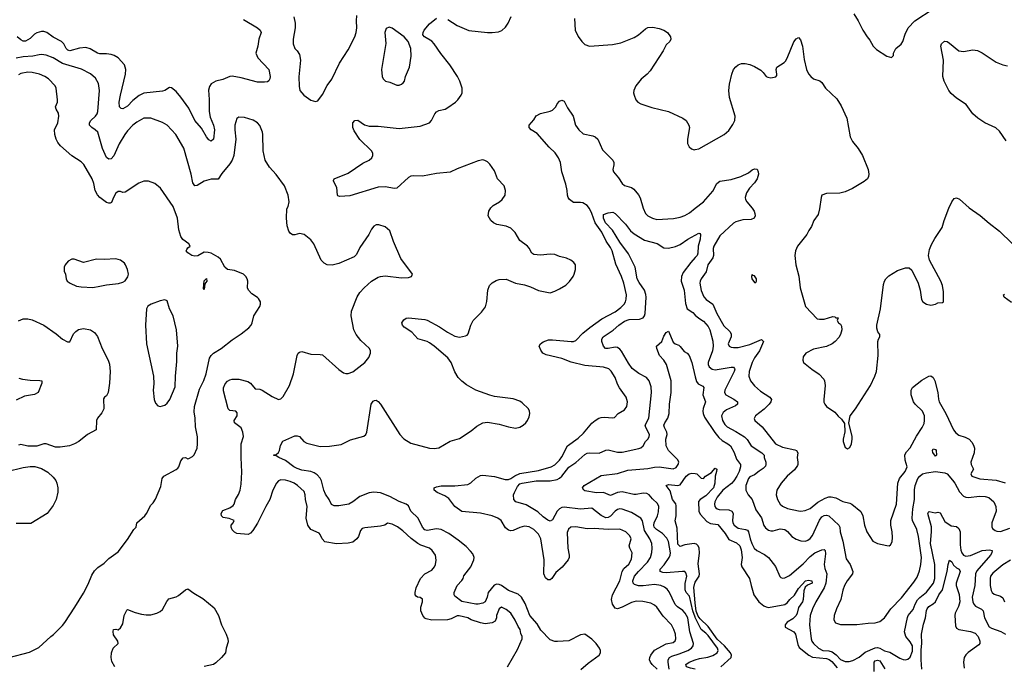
# Model space of a CAD drawing. Header units: inches. Extents: x 1934316 to 2140091, y 524953 to 667329.
# Tile 252 of 256: x 2034181 to 2042661, y 631743 to 637299. Entities that reach past the tile are written whole.
import ezdxf

# ---------------------------------------------------------------- set-up
doc = ezdxf.new("R2010")
doc.units = ezdxf.units.IN
doc.header["$MEASUREMENT"] = 0
doc.layers.add('C0633', color=7, linetype='Continuous')
doc.layers.add('C0643', color=7, linetype='Continuous')

msp = doc.modelspace()

# ---------------------------------------------------------------- linework, layer by layer
at = {"layer": 'C0633', "color": 5}
for points, elevation in [([(2036110, 637300.2), (2036228.1, 637230), (2036251.8, 637210), (2036261.8, 637190), (2036242.2, 637130), (2036232.4, 637070), (2036213.6, 637010), (2036233.6, 636970), (2036327.6, 636870), (2036338.3, 636810), (2036334.9, 636790), (2036326, 636774), (2036314.8, 636765.2), (2036290, 636759.8), (2036230, 636762.2), (2036090, 636799.4), (2036010, 636812.4), (2035990, 636809.6), (2035930, 636784.2), (2035871.6, 636768.4), (2035830, 636747), (2035815.6, 636724.4), (2035808.3, 636691.7), (2035813.4, 636613.4), (2035811.8, 636510), (2035821.3, 636461.3), (2035850.2, 636390), (2035859.7, 636350), (2035850.2, 636269.8), (2035830, 636252.3), (2035810, 636264.5), (2035790, 636289.6), (2035745.7, 636365.7), (2035690, 636431.2), (2035636.8, 636536.8), (2035570, 636632.6), (2035530, 636682), (2035490, 636711.1), (2035470, 636714.7), (2035430.2, 636689.8), (2035410, 636682.7), (2035250, 636667.8), (2035210, 636645.8), (2035155.6, 636604.4), (2035110, 636555.8), (2035070, 636532.3), (2035055.1, 636535.1), (2035042, 636550), (2035038.9, 636590), (2035048.9, 636650), (2035092.2, 636830), (2035096.5, 636870), (2035083.5, 636910), (2035029.7, 636970), (2034995.6, 636990), (2034970, 636998.5), (2034930, 637004.8), (2034870, 637005.8), (2034851.1, 637011.1), (2034789.2, 637049.2), (2034750, 637060.2), (2034695.2, 637055.2), (2034612.2, 637032.2), (2034596.5, 637036.5), (2034581.4, 637050), (2034561.8, 637090), (2034542, 637110), (2034468.8, 637148.8), (2034416.3, 637190), (2034390, 637198), (2034370, 637198), (2034330, 637186), (2034310, 637173.8), (2034270, 637137.7), (2034230, 637115.5), (2034210, 637115.1), (2034190, 637124.8), (2034158, 637150)], 320), ([(2039014.3, 631705.7), (2039077.8, 631762.2), (2039172.7, 631830), (2039183.7, 631850), (2039183.7, 631870), (2039174.5, 631890), (2039147.3, 631930), (2039110, 631967), (2039050, 632009.4), (2039010, 632004.5), (2038910, 631954.5), (2038813.7, 631946.3), (2038790, 631948.2), (2038750, 631960.5), (2038670, 632044.8), (2038638.4, 632098.4), (2038575.3, 632170), (2038534.5, 632274.5), (2038503.9, 632330), (2038473.5, 632353.5), (2038390, 632386.8), (2038330, 632428.9), (2038310, 632437.3), (2038290, 632441.5), (2038268.4, 632431.6), (2038216.9, 632370), (2038208.5, 632330), (2038190.2, 632289.8), (2038170, 632278), (2038130, 632267.6), (2038110, 632267.6), (2037990, 632292.7), (2037930, 632337.2), (2037922, 632350), (2037923.6, 632370), (2037949.7, 632430), (2037987.9, 632472), (2038000.5, 632490), (2038006.7, 632513.3), (2038065.3, 632590), (2038091.3, 632650), (2038095.1, 632670), (2038082.8, 632702.8), (2038064.9, 632724.9), (2038025.4, 632765.4), (2037958.4, 632818.4), (2037877.9, 632877.9), (2037810, 632912.5), (2037770, 632916.8), (2037690, 632902.1), (2037670, 632907.2), (2037649.9, 632930), (2037611.8, 633010), (2037550.6, 633070), (2037530, 633114.6), (2037510, 633130.6), (2037450, 633153.3), (2037370, 633194.6), (2037290, 633227), (2037232.7, 633232.7), (2037190, 633226.2), (2037110, 633196.4), (2037050, 633148.7), (2037015.5, 633130), (2036930, 633114.5), (2036890, 633114), (2036867.9, 633127.9), (2036846, 633170), (2036814.6, 633214.6), (2036800.2, 633250), (2036781, 633330), (2036770, 633352.3), (2036742.5, 633382.5), (2036718.7, 633398.7), (2036690, 633410.6), (2036610, 633423.2), (2036570, 633435.8), (2036543.5, 633450), (2036470, 633506), (2036413.2, 633530), (2036390, 633546), (2036370, 633549.4), (2036370, 633554), (2036390, 633558), (2036410, 633574.8), (2036417.6, 633590), (2036427, 633633), (2036447.3, 633672.7), (2036550, 633717), (2036570, 633718.7), (2036590, 633710.4), (2036627.6, 633670), (2036653.4, 633653.4), (2036770, 633624.5), (2036850, 633627.4), (2036950, 633642.4), (2037030, 633683.2), (2037146.5, 633713.5), (2037162.9, 633730), (2037170.9, 633749.1), (2037208.6, 633991.4), (2037224.4, 634015.6), (2037238, 634022), (2037250, 634023), (2037270, 634013), (2037290, 633990.5), (2037456.4, 633730), (2037490, 633692.7), (2037550, 633655.3), (2037710, 633610.4), (2037750, 633608.4), (2037790, 633614.9), (2037888.9, 633671.1), (2037970, 633693.7), (2038070, 633760.3), (2038119, 633801), (2038170, 633830.3), (2038210, 633833.7), (2038310, 633818), (2038390, 633794.9), (2038450, 633784.4), (2038490, 633793.4), (2038517.2, 633810), (2038541.2, 633830), (2038556, 633850), (2038570, 633882), (2038574.5, 633910), (2038572, 633930), (2038562.7, 633950), (2038510, 634001.2), (2038490, 634015.1), (2038430, 634036.2), (2038270, 634055.6), (2038230, 634067.6), (2038110, 634109.7), (2038030, 634155.1), (2037987.9, 634187.9), (2037958.6, 634218.6), (2037930, 634269.6), (2037897.5, 634350), (2037868, 634390), (2037750, 634489.8), (2037710, 634518), (2037690, 634528.5), (2037611.2, 634551.2), (2037557.6, 634610), (2037491.8, 634651.8), (2037477.4, 634670), (2037472.8, 634690), (2037490, 634715.3), (2037510, 634728.8), (2037530, 634733.1), (2037670, 634717.4), (2037690, 634711.7), (2037796.4, 634656.4), (2037866.4, 634610), (2037930, 634575.8), (2037970, 634567.7), (2038022, 634578), (2038034.9, 634585.1), (2038043.3, 634596.7), (2038066, 634670), (2038087.8, 634710), (2038158.9, 634781.1), (2038193.3, 634826.7), (2038205.9, 634874.1), (2038212.2, 634970), (2038228.4, 635010), (2038250, 635032.9), (2038285.8, 635054.2), (2038310, 635062.4), (2038370, 635065.2), (2038451, 635030), (2038530, 635015.6), (2038580.7, 635000.7), (2038650, 634968.7), (2038750, 634948.7), (2038790, 634961.3), (2038830, 634982.4), (2038884.9, 635015.1), (2038915.2, 635044.8), (2038949.5, 635090), (2038957.6, 635110), (2038967.6, 635150), (2038967.3, 635190), (2038954, 635210), (2038929.2, 635230), (2038890, 635246.3), (2038830, 635260.5), (2038790, 635278.9), (2038750, 635280.5), (2038667.9, 635272.1), (2038610, 635277.3), (2038590.7, 635290.7), (2038570, 635331.8), (2038555.1, 635350), (2038490, 635399.5), (2038447.3, 635467.3), (2038410, 635505.1), (2038370, 635522.4), (2038290, 635537.6), (2038262.7, 635550), (2038238, 635570), (2038215.1, 635610), (2038220.9, 635650), (2038240.1, 635679.9), (2038260.1, 635699.9), (2038314, 635730), (2038337.2, 635750), (2038361.2, 635790), (2038365.2, 635830), (2038353.2, 635870), (2038296.2, 635930), (2038270, 635998), (2038230, 636055.1), (2038210, 636075.1), (2038187.8, 636087.8), (2038170, 636091.6), (2038130, 636085.1), (2037950, 636014.2), (2037890, 635985.3), (2037770, 635974.2), (2037650, 635951.4), (2037570, 635955.3), (2037550, 635951.1), (2037530, 635941.3), (2037430, 635849.7), (2037410, 635846), (2037330, 635859.3), (2037270, 635858.7), (2037024.2, 635784.2), (2036937.2, 635777.2), (2036922.5, 635782.5), (2036917.2, 635790), (2036913.3, 635853.3), (2036882.7, 635910), (2036884.1, 635915.9), (2036889.2, 635930), (2037010, 635979.2), (2037136.5, 636063.5), (2037190.5, 636089.5), (2037213.1, 636110), (2037223.1, 636130), (2037222.4, 636150), (2037210.8, 636170), (2037110, 636268.2), (2037062, 636342), (2037051, 636370), (2037049.8, 636410), (2037068.3, 636430), (2037092.8, 636432.8), (2037150, 636394.6), (2037190, 636382), (2037270, 636382.8), (2037450, 636361.8), (2037630, 636382), (2037710, 636412), (2037728.9, 636431.1), (2037756, 636490), (2037770, 636507.2), (2037790, 636516.9), (2037846, 636530), (2037870, 636543.2), (2037933.7, 636590), (2037954.7, 636610), (2037984, 636650), (2037992.6, 636670), (2037993.5, 636710), (2037972.2, 636770), (2037951.9, 636810), (2037885.4, 636910), (2037808.2, 637008.2), (2037752.3, 637092.3), (2037730, 637113.4), (2037667.4, 637150), (2037652.8, 637170), (2037654.9, 637190), (2037665.2, 637210), (2037710, 637264.1), (2037770, 637311.3)], 320), ([(2036543.4, 637323.4), (2036554, 637270), (2036553.7, 637230), (2036536.4, 637130), (2036536.3, 637090), (2036550, 637051.3), (2036570, 637031), (2036590, 636998), (2036599.5, 636950), (2036586.6, 636806.6), (2036588.1, 636728.1), (2036594, 636690), (2036628.5, 636648.5), (2036690, 636607.3), (2036730, 636594.8), (2036750, 636601), (2036790, 636656), (2036828, 636732), (2036870, 636786), (2036935.5, 636924.5), (2037010, 637039.1), (2037067.6, 637150), (2037079.6, 637190), (2037083.6, 637230), (2037080.7, 637290), (2037086.3, 637333.7)], 340), ([(2037870, 637300.6), (2037950, 637250.2), (2038050, 637206), (2038210, 637188.8), (2038250, 637188.7), (2038304.7, 637195.3), (2038333, 637207), (2038365.3, 637234.7), (2038387.6, 637270), (2038413.3, 637326.7)], 320), ([(2038958.2, 637310), (2038966.7, 637210), (2038990, 637153.4), (2039023.1, 637110), (2039050, 637084.9), (2039090, 637071.8), (2039286.3, 637086.3), (2039359.3, 637100.7), (2039474.3, 637145.7), (2039511.3, 637168.7), (2039570, 637219.5), (2039590, 637230.3), (2039633.3, 637233.3), (2039690, 637223.1), (2039730, 637208.9), (2039759.5, 637190), (2039786.4, 637150), (2039788, 637130), (2039780.7, 637110), (2039750, 637081.2), (2039723.1, 637030), (2039610, 636858.4), (2039586.7, 636830), (2039532.9, 636787.1), (2039488.2, 636730), (2039470.4, 636690), (2039468.2, 636670), (2039472.2, 636650), (2039487, 636610), (2039506.4, 636590), (2039530, 636576), (2039624.6, 636544.6), (2039768, 636510), (2039892.7, 636450), (2039921.3, 636430), (2039944.4, 636390), (2039950.3, 636370), (2039932.2, 636270), (2039934, 636234), (2039945.8, 636205.9), (2039967.1, 636187.1), (2039990, 636179.3), (2040000, 636181.1)], 320), ([(2038382.7, 631730), (2038470, 631878), (2038508.7, 631970), (2038508.7, 631990), (2038496.5, 632016.5), (2038491.8, 632050), (2038475.1, 632075.1), (2038449.6, 632130), (2038410, 632191.6), (2038370, 632222.9), (2038330, 632242.7), (2038310, 632228.7), (2038287.3, 632170), (2038286.8, 632150), (2038276.3, 632123.7), (2038250.5, 632109.5), (2038190, 632099.3), (2038150, 632107), (2038070, 632133), (2038040.9, 632150), (2037967.1, 632167.2), (2037950, 632167.4), (2037898.6, 632141.4), (2037865.8, 632134.2), (2037730.6, 632130.6), (2037681.6, 632141.6), (2037669.4, 632149.4), (2037653.3, 632170), (2037637, 632210), (2037635.9, 632244.1), (2037651.7, 632290), (2037650, 632311.6), (2037630, 632326.3), (2037608.7, 632330), (2037597, 632337), (2037586.6, 632350), (2037586.6, 632370), (2037595.1, 632410), (2037632.3, 632490), (2037670, 632530.6), (2037730, 632562), (2037754, 632590), (2037761.6, 632610), (2037766.8, 632646.8), (2037762, 632690), (2037732.6, 632730), (2037709.5, 632750), (2037636.2, 632776.2), (2037610, 632790.9), (2037553, 632833), (2037480.7, 632900.7), (2037434.8, 632934.8), (2037390, 632956.3), (2037350, 632965.6), (2037325.5, 632950), (2037290, 632939.5), (2037153.9, 632926.1), (2037130, 632918.9), (2037115.9, 632904.1), (2037097.8, 632850), (2037086.2, 632830), (2037050, 632802.7), (2037010, 632794.6), (2036910, 632789.4), (2036810, 632806.5), (2036785.3, 632830), (2036770, 632867.3), (2036759.9, 632879.9), (2036690, 632911.6), (2036662.1, 632950), (2036649.3, 633010), (2036658.1, 633110), (2036643.2, 633170), (2036640.3, 633210), (2036630, 633238.4), (2036575.1, 633290), (2036545.1, 633310), (2036510, 633325.3), (2036470, 633336.1), (2036430, 633339.1), (2036410, 633331.6), (2036392.7, 633310), (2036360.3, 633250), (2036335.8, 633170), (2036300.4, 633110), (2036230, 632965.2), (2036190, 632902.7), (2036170, 632879.3), (2036149.4, 632869.4), (2036050, 632877.2), (2036030, 632889.3), (2036010, 632909.4), (2036001.6, 632930), (2036001.2, 632950), (2036019, 632970), (2036028, 632990), (2035985.6, 633005.6), (2035934.2, 633014.2), (2035919.5, 633030), (2035917, 633050), (2035930, 633074), (2035990, 633097.3), (2036021.2, 633118.8), (2036029.3, 633130.7), (2036039.6, 633170), (2036066.1, 633213.9), (2036079.7, 633250), (2036090, 633302), (2036095.2, 633404.8), (2036088.4, 633530), (2036088.7, 633650), (2036108.3, 633711.7), (2036103.1, 633750), (2036090, 633785.6), (2036031.2, 633830), (2036027.6, 633850), (2036054.4, 633890), (2036055.1, 633915.1), (2036042, 633930), (2035990, 633936.9), (2035975.6, 633950), (2035936, 634104), (2035936.8, 634130), (2035950, 634164.9), (2035970, 634188), (2035990, 634200.5), (2036010, 634205.5), (2036070, 634205.5), (2036146, 634186), (2036170, 634170.8), (2036210, 634121), (2036250, 634118.8), (2036270, 634111), (2036355.2, 634055.2), (2036410, 634030.8), (2036430, 634036), (2036450, 634054.8), (2036503.6, 634150), (2036540.5, 634250), (2036571.2, 634408.8), (2036580.9, 634430), (2036590, 634438), (2036610, 634442.4), (2036690, 634419.1), (2036770, 634418), (2036790, 634413.4), (2036930, 634288.2), (2036970, 634260.5), (2036990, 634254.9), (2037010, 634252.7), (2037050, 634268.4), (2037152.7, 634350), (2037187.5, 634392.5), (2037202.7, 634430), (2037202.7, 634450), (2037193.2, 634470), (2037119.3, 634539.3), (2037078.4, 634590), (2037058.4, 634630), (2037035.1, 634750), (2037037.7, 634790), (2037086.7, 634913.3), (2037109.6, 634950), (2037147.6, 634990), (2037212.6, 635047.4), (2037270, 635081.7), (2037290, 635088.9), (2037330, 635093.4), (2037470, 635078), (2037530, 635080.7), (2037555.3, 635090), (2037564, 635110), (2037464.8, 635244.8), (2037401.6, 635390), (2037370, 635482), (2037330, 635515.3), (2037274.6, 635534.6), (2037250, 635534), (2037230, 635522), (2037210, 635495.3), (2037187.3, 635450), (2037110, 635337.2), (2037082, 635278), (2037062.2, 635257.8), (2036930, 635202), (2036872.8, 635187.2), (2036830, 635189.7), (2036802.4, 635202.4), (2036778.9, 635230), (2036714.7, 635370), (2036690, 635403.6), (2036630, 635449.6), (2036590, 635458), (2036550, 635447.6), (2036530, 635447.3), (2036510, 635462.7), (2036498.3, 635478.3), (2036484.9, 635524.9), (2036479.6, 635590), (2036482.7, 635670), (2036493.2, 635690), (2036501.2, 635730), (2036493.2, 635790), (2036460.9, 635870), (2036390, 635967), (2036331.8, 636030), (2036296.2, 636090), (2036278, 636170), (2036276, 636310), (2036272.1, 636332.1), (2036250, 636388), (2036228, 636410), (2036192.9, 636432.9), (2036117.5, 636457.5), (2036070, 636459), (2036050, 636448), (2036033.4, 636390), (2036033.4, 636350), (2036042.6, 636270), (2036025.6, 636130), (2036010.1, 636089.9), (2035990, 636057.4), (2035923.6, 635976.4), (2035890, 635927.3), (2035830, 635926.4), (2035770, 635908.5), (2035710, 635872.3), (2035689.8, 635869.8), (2035673.8, 635893.8), (2035657.4, 635970), (2035593.7, 636193.7), (2035526.6, 636310), (2035450, 636391.5), (2035410, 636414), (2035310, 636451.1), (2035250, 636451.1), (2035190, 636416.8), (2035155.6, 636390), (2035110, 636343.1), (2035086, 636310), (2035039.2, 636230), (2034992.1, 636127.9), (2034970, 636101.6), (2034950, 636098.7), (2034930, 636113.6), (2034894.6, 636190), (2034852.9, 636330), (2034832, 636352), (2034802.4, 636370), (2034782.4, 636390), (2034783, 636410), (2034794.7, 636430), (2034835.1, 636470), (2034847.4, 636490), (2034852.8, 636510), (2034869.7, 636690), (2034859.1, 636750), (2034834.5, 636794.5), (2034790, 636832.4), (2034712.1, 636872.1), (2034550, 636923.2), (2034470, 636971.4), (2034410, 636994.5), (2034370, 636999.8), (2034350, 636997.8), (2034294.2, 636985.8), (2034210, 636979.2), (2034150, 636967.9)], 340), ([(2034090, 631808.7), (2034264.7, 631855.3), (2034344.8, 631895.2), (2034450, 631991.3), (2034472.9, 632007.1), (2034550, 632084.7), (2034569.3, 632110.7), (2034657.5, 632242.5), (2034730, 632364.7), (2034770, 632441), (2034802.5, 632517.5), (2034825.7, 632554.3), (2034855.1, 632584.9), (2034910, 632620.7), (2034950, 632662.8), (2035030, 632718.8), (2035110, 632824.7), (2035165.2, 632910), (2035184, 632930), (2035188.7, 632970), (2035259, 633030), (2035274, 633050), (2035310, 633122), (2035330, 633142), (2035350, 633172), (2035397.5, 633282.5), (2035409, 633350), (2035424, 633370), (2035530, 633426.8), (2035542, 633438), (2035551.6, 633450), (2035570, 633501), (2035590, 633526.8), (2035610, 633530.8), (2035630, 633520.7), (2035637.5, 633522.5), (2035670, 633538.8), (2035684.8, 633555.2), (2035709.4, 633610), (2035714, 633650), (2035711.6, 633710), (2035694.5, 633794.5), (2035691.1, 633868.9), (2035683.2, 633923.2), (2035686.8, 633970), (2035730, 634119.1), (2035766.5, 634193.5), (2035785.8, 634250), (2035814.9, 634385.1), (2035829.9, 634410.1), (2035850, 634428.9), (2035916.2, 634470), (2036010, 634543.8), (2036090, 634594), (2036153.8, 634646.2), (2036174, 634670), (2036184, 634690), (2036199, 634750), (2036248.7, 634830), (2036255.3, 634850), (2036254, 634870), (2036238.6, 634898.6), (2036230, 634908.7), (2036180.1, 634940.1), (2036153.2, 634970), (2036144, 634990), (2036146, 635050), (2036140.9, 635070), (2036130, 635089), (2036110, 635109.2), (2036030, 635141.2), (2035970, 635149.2), (2035949, 635170), (2035910, 635239.3), (2035890, 635256), (2035830, 635288.7), (2035803.6, 635296.4), (2035770, 635298), (2035714.8, 635265.2), (2035690, 635262.7), (2035664, 635270), (2035630, 635293.2), (2035616, 635310), (2035619.3, 635320.7), (2035630, 635336), (2035648.7, 635350), (2035639, 635370), (2035587, 635407), (2035570, 635434), (2035551.6, 635490), (2035539.5, 635590), (2035501.6, 635690), (2035394.5, 635850), (2035344, 635890), (2035290, 635909.4), (2035250, 635909.3), (2035208.3, 635891.7), (2035090, 635815.1), (2035070, 635812.3), (2035050, 635820.7), (2035030, 635820.5), (2035010, 635806), (2034988.9, 635770), (2034973.1, 635726.9), (2034959.5, 635720.5), (2034950, 635718.7), (2034930, 635725.7), (2034870, 635769.8), (2034851.5, 635791.5), (2034832.2, 635830), (2034820.4, 635890), (2034805.4, 635930), (2034732.7, 636052.7), (2034710, 636076.2), (2034630, 636127.3), (2034533.2, 636213.2), (2034510, 636240.9), (2034496.3, 636270), (2034485.1, 636310), (2034482.4, 636350), (2034508.7, 636410), (2034518, 636470), (2034514.6, 636494.5), (2034495.1, 636530), (2034489.6, 636550), (2034506.6, 636590), (2034507, 636610), (2034495.6, 636710), (2034487, 636730), (2034428.9, 636788.9), (2034398.4, 636810), (2034352.3, 636830), (2034290, 636845.7), (2034250, 636848.2), (2034190, 636835.3), (2034170, 636823.5)], 360), ([(2039670.3, 631710.3), (2039629.9, 631750), (2039614.5, 631770), (2039606.7, 631790), (2039607.1, 631810), (2039615.8, 631830), (2039648.5, 631871.5), (2039750, 631926.7), (2039810, 631940.2), (2039825.8, 631954.2), (2039832.2, 631970), (2039829.8, 632010), (2039815.9, 632050), (2039794.4, 632090), (2039724.6, 632164.6), (2039670, 632242.3), (2039650, 632259.8), (2039616.1, 632276.1), (2039548.2, 632291.8), (2039490, 632293.6), (2039450, 632283.2), (2039370, 632241.9), (2039330, 632228.3), (2039310, 632235.6), (2039286.6, 632270), (2039278.4, 632310), (2039286.5, 632350), (2039350.5, 632470), (2039370.6, 632550), (2039385.6, 632574.4), (2039427.9, 632612.1), (2039450, 632657.3), (2039456.5, 632710), (2039435.3, 632750), (2039430.4, 632770), (2039447.8, 632830), (2039437.5, 632857.5), (2039402.4, 632890), (2039350, 632914.6), (2039250, 632912.3), (2039130, 632920.3), (2039070, 632917.8), (2038970, 632934.8), (2038929.3, 632930.7), (2038907.2, 632912.8), (2038895.3, 632884.7), (2038902, 632750), (2038914, 632690), (2038913.8, 632670), (2038906.3, 632650), (2038853.7, 632586.3), (2038800, 632540), (2038764.4, 632490), (2038750, 632478), (2038730, 632478.9), (2038710, 632494.5), (2038696.4, 632530), (2038698.7, 632650), (2038669.2, 632830), (2038649.8, 632870), (2038610, 632910.7), (2038570, 632934.2), (2038530, 632940.4), (2038490, 632929.8), (2038430, 632902.3), (2038410, 632899.9), (2038390, 632904.5), (2038366.3, 632926.3), (2038328.7, 632988.7), (2038299.7, 633010), (2038250, 633028.5), (2038150, 633051.9), (2037990, 633065.1), (2037929.9, 633110), (2037877.8, 633177.8), (2037841.4, 633201.4), (2037777, 633230), (2037752, 633250), (2037752.3, 633270), (2037770, 633278.9), (2037810, 633287.9), (2037930, 633287.1), (2038040.8, 633299.2), (2038066.4, 633313.6), (2038110, 633353.4), (2038150, 633375.2), (2038170, 633377.7), (2038270, 633366.5), (2038362.1, 633342.1), (2038390, 633341.6), (2038410, 633349.5), (2038445.6, 633374.4), (2038490, 633393), (2038650, 633419.1), (2038759.3, 633450), (2038790, 633468.9), (2038830, 633509), (2038850, 633536.5), (2038900.2, 633630), (2038990, 633698.8), (2039038.3, 633741.7), (2039110, 633825.7), (2039138, 633850), (2039169.9, 633870.1), (2039190, 633875.2), (2039217.4, 633877.4), (2039287.9, 633872.1), (2039304.2, 633875.8), (2039334.5, 633910), (2039390, 633941.1), (2039409.7, 633970), (2039415.8, 634010), (2039404.7, 634050), (2039346, 634130), (2039330, 634160.9), (2039310, 634220.5), (2039275.2, 634275.2), (2039255.5, 634295.5), (2039210, 634309.8), (2039050, 634322.8), (2038930, 634350.5), (2038850, 634382.3), (2038714.5, 634414.5), (2038686, 634430), (2038670, 634454), (2038654.5, 634490), (2038667, 634510), (2038690, 634526.7), (2038736.5, 634543.5), (2038770, 634545), (2038930, 634528.6), (2038950, 634529.4), (2038970, 634536.5), (2039030, 634601.8), (2039090.6, 634649.4), (2039195, 634725), (2039310, 634784.1), (2039358.8, 634821.2), (2039387.2, 634850), (2039399.2, 634870), (2039405.2, 634894.8), (2039406.2, 634930), (2039385.7, 635030), (2039364.4, 635090), (2039316, 635196), (2039282.8, 635310), (2039270, 635337.6), (2039233.5, 635393.5), (2039196.3, 635470), (2039137.3, 635550), (2039110, 635629.8), (2039090, 635673.5), (2039070, 635698.9), (2039030, 635722), (2039010, 635726.5), (2038950, 635724.3), (2038916.5, 635750), (2038904, 635770), (2038898.8, 635790), (2038895.4, 635830), (2038883.8, 635883.8), (2038849.9, 635990), (2038839.5, 636070), (2038823.2, 636110), (2038793.3, 636153.3), (2038742, 636202), (2038638.3, 636318.3), (2038586.6, 636350), (2038569.4, 636370), (2038569, 636390), (2038610, 636436), (2038630, 636470.5), (2038667.6, 636492.4), (2038749.7, 636510.3), (2038770, 636519.3), (2038798.4, 636550), (2038810, 636574.8), (2038830, 636598.8), (2038850, 636606.8), (2038870, 636597.3), (2038900.6, 636540.6), (2038947.4, 636470), (2038968.9, 636390), (2038995.6, 636350), (2039035.5, 636315.5), (2039118.6, 636298.6), (2039138, 636290), (2039160.4, 636270), (2039199.6, 636179.6), (2039288.7, 636090), (2039299.5, 636070), (2039299.5, 636050), (2039290.3, 636010), (2039296.5, 635990), (2039339.3, 635939.3), (2039370.6, 635890), (2039390, 635873), (2039450, 635854.9), (2039470, 635839.3), (2039510.9, 635790.9), (2039524.6, 635764.6), (2039550, 635676.3), (2039571.3, 635631.3), (2039590, 635610.4), (2039630, 635590.3), (2039670, 635579.6), (2039811.7, 635588.3), (2039870, 635599.6), (2039910, 635614.7), (2039950, 635637.7), (2040000, 635676.3)], 280), ([(2039773.9, 631710), (2039765.2, 631770), (2039767.3, 631790), (2039778, 631810), (2039798, 631822), (2039859.9, 631840.1), (2039936, 631870), (2039967.6, 631890), (2039981.2, 631910), (2039983.5, 631930), (2039953.3, 632030), (2039934.7, 632150), (2039914, 632190), (2039893.5, 632213.5), (2039846.6, 632246.6), (2039827.1, 632267.1), (2039773.5, 632373.5), (2039756.7, 632396.6), (2039734.7, 632414.7), (2039702, 632430), (2039650, 632436.9), (2039550, 632426), (2039510, 632427.5), (2039477.3, 632437.3), (2039464.5, 632450), (2039463.2, 632470), (2039477.6, 632510), (2039510, 632549.4), (2039589.1, 632630), (2039613, 632670), (2039625.6, 632714.4), (2039629.2, 632750), (2039626.6, 632790), (2039608.5, 632830), (2039563.9, 632903.9), (2039545.2, 632985.2), (2039530, 633009.8), (2039450, 633058), (2039370, 633086), (2039350, 633088), (2039330, 633082.5), (2039310, 633069.8), (2039270, 633026.4), (2039250, 633013.6), (2039230, 633011.6), (2039190, 633030.5), (2039110, 633095.3), (2039010, 633086.6), (2038870, 633102.6), (2038850, 633099.6), (2038831.4, 633090), (2038809.7, 633070.3), (2038770, 632994), (2038750, 632984.2), (2038730, 632991.6), (2038690, 633019.6), (2038644.6, 633064.6), (2038543, 633123), (2038455.3, 633150), (2038436, 633170), (2038435.6, 633210), (2038443.1, 633230), (2038470, 633281.5), (2038490, 633303), (2038510, 633311.1), (2038629.3, 633330), (2038750, 633329.2), (2038810, 633341.2), (2038830, 633352.1), (2038849.3, 633370.7), (2038910, 633446.4), (2038970, 633489.3), (2039050, 633557.3), (2039070, 633568), (2039090, 633572.4), (2039171.2, 633568.8), (2039230, 633594.6), (2039250, 633597.4), (2039330, 633578.3), (2039370, 633578.3), (2039512.4, 633607.6), (2039530, 633612.9), (2039549.7, 633630), (2039569.7, 633670), (2039590.6, 633689.4), (2039602.8, 633710), (2039605.8, 633730), (2039574, 633790), (2039568.9, 633810), (2039600.7, 633870), (2039624.1, 634090), (2039619.6, 634139.6), (2039603.1, 634190), (2039578.8, 634218.8), (2039513.6, 634253.6), (2039457.5, 634297.5), (2039423.4, 634343.4), (2039365.8, 634445.8), (2039350, 634464.7), (2039330, 634476.4), (2039310, 634479.8), (2039250, 634467.8), (2039225.2, 634470), (2039208.1, 634488.1), (2039196.2, 634530), (2039194, 634550), (2039205.1, 634570), (2039293.8, 634626.2), (2039341.6, 634670), (2039390, 634704), (2039430, 634718.1), (2039518.1, 634721.9), (2039550, 634733.1), (2039563.1, 634750), (2039569.1, 634770.9), (2039575.4, 634910), (2039573.6, 634933.6), (2039562.5, 634970), (2039515.7, 635035.7), (2039498.8, 635070), (2039481.7, 635170), (2039425.2, 635285.2), (2039350, 635384.2), (2039286.4, 635486.4), (2039227.3, 635550), (2039208.7, 635590), (2039210, 635622), (2039250, 635638), (2039290, 635641), (2039310, 635630.8), (2039398.8, 635538.8), (2039442.9, 635482.9), (2039474.9, 635454.9), (2039561.4, 635401.4), (2039671.8, 635371.8), (2039730, 635335.3), (2039770, 635333.1), (2039830, 635346), (2039870, 635364.9), (2039934.5, 635410), (2040000, 635445.4)], 260), ([(2040000, 635253.4), (2039960.2, 635210), (2039896.2, 635123.8), (2039881.1, 635090), (2039878.1, 635050), (2039905, 634970), (2039915.4, 634855.4), (2039930, 634811.7), (2039977.7, 634777.7), (2040000, 634757)], 260), ([(2034170, 634708), (2034210, 634723), (2034250, 634723), (2034290, 634714.9), (2034388.7, 634668.7), (2034496.2, 634596.2), (2034550, 634550.7), (2034593.2, 634526.8), (2034612.3, 634527.7), (2034645.1, 634594.9), (2034663.3, 634616.7), (2034687.2, 634632.8), (2034730, 634642), (2034790, 634630.7), (2034825.8, 634605.8), (2034852.5, 634572.5), (2034891, 634470), (2034944, 634370), (2034954.2, 634334.2), (2034961.6, 634270), (2034955.5, 634170), (2034944, 634090), (2034930, 634062), (2034912, 634050), (2034903.6, 634036.4), (2034906.8, 633950), (2034890, 633915.3), (2034851, 633870), (2034842.8, 633850), (2034838.8, 633770), (2034766, 633730), (2034690, 633669.2), (2034652.8, 633647.2), (2034610, 633632.7), (2034530, 633621.2), (2034490, 633621.2), (2034410, 633649), (2034390, 633649), (2034328.9, 633628.9), (2034250, 633629), (2034190, 633642), (2034170, 633638)], 360), ([(2040000, 632154.4), (2039998.2, 632158.2), (2039977.5, 632210), (2039950, 632337.5), (2039921.5, 632370), (2039911.4, 632391.4), (2039912.1, 632447.9), (2039928.5, 632510), (2039919, 632539), (2039910, 632549.6), (2039891.1, 632551.1), (2039750, 632537), (2039720.2, 632540.2), (2039697.4, 632550), (2039696, 632570), (2039732, 632608), (2039773.9, 632670), (2039783.1, 632690), (2039785.3, 632710), (2039768, 632808), (2039756, 632836), (2039716.8, 632876.8), (2039665.6, 632910), (2039645.4, 632930), (2039641.9, 632950), (2039646.7, 632970), (2039675.8, 633030), (2039684.3, 633064.3), (2039686.4, 633110), (2039675.8, 633135.8), (2039630, 633175.9), (2039603.8, 633210), (2039581.7, 633221.7), (2039550, 633224.3), (2039490, 633212.6), (2039470, 633212.8), (2039370, 633236.3), (2039330, 633229.9), (2039270, 633203.9), (2039209.9, 633229.9), (2039150, 633228.2), (2039050, 633245.1), (2039039.3, 633250), (2039029.3, 633270.7), (2039042, 633290), (2039190, 633377), (2039330, 633393.7), (2039417.8, 633422.2), (2039590, 633437.6), (2039650, 633448.3), (2039690, 633449.5), (2039810, 633434.3), (2039834.1, 633445.9), (2039852.8, 633470), (2039857.4, 633490), (2039849.7, 633510), (2039769.6, 633590), (2039749.7, 633630), (2039746.4, 633690), (2039758.5, 633730), (2039755.5, 633750), (2039734.5, 633790), (2039729.2, 633810), (2039736.8, 633830), (2039762.9, 633870), (2039775.6, 633910), (2039777, 633990), (2039791, 634089), (2039791.8, 634191.8), (2039752, 634332), (2039730, 634369.7), (2039692.6, 634410), (2039668, 634470), (2039665.1, 634490), (2039711.8, 634530), (2039730, 634574), (2039750, 634607.3), (2039770, 634618), (2039810, 634524.7), (2039827.9, 634507.9), (2039857.1, 634497.1), (2039870, 634486.8), (2039903.7, 634443.7), (2039930, 634427.7), (2039947.5, 634407.5), (2039968.9, 634348.9), (2040000, 634225.1)], 240), ([(2034172.7, 634212.7), (2034205, 634205), (2034270, 634195.3), (2034354.4, 634194.4), (2034370.5, 634190), (2034373, 634170), (2034341.1, 634090), (2034310, 634071.9), (2034222.3, 634057.7), (2034150, 634025.4)], 340), ([(2034069.3, 633410.7), (2034210, 633444.9), (2034270, 633452.4), (2034312.3, 633452.3), (2034370, 633434.9), (2034424.2, 633404.2), (2034470, 633361.6), (2034492, 633332), (2034501.7, 633310), (2034510.2, 633270), (2034508.7, 633231.3), (2034496, 633170), (2034470, 633117), (2034418.4, 633050), (2034276, 632964), (2034150, 632964)], 360), ([(2040000, 632788.1), (2039990, 632790.5), (2039910, 632778.1), (2039870, 632765.8), (2039850, 632786.3), (2039843.2, 632923.2), (2039826.9, 632986.9), (2039835.4, 633030), (2039835.3, 633115.3), (2039831.4, 633131.4), (2039803.2, 633170), (2039783.1, 633243.1), (2039749.6, 633290.4), (2039770, 633299), (2039850, 633290.2), (2039870, 633295.2), (2039921.6, 633370), (2039948.4, 633390), (2039970, 633396.9), (2040000, 633393.2)], 220), ([(2040000, 632279.6), (2039986.9, 632413.1), (2039995, 632450), (2040000, 632457.8)], 220), ([(2035000.4, 631730), (2034974.5, 631774.5), (2034968.5, 631810), (2034972.6, 631850), (2034987.6, 631890), (2035029.5, 631930.5), (2035027.8, 631950), (2034990, 632003.7), (2034985.6, 632034.4), (2034990, 632051), (2035010, 632053.4), (2035030, 632047.7), (2035050, 632063.8), (2035070, 632099.1), (2035080.8, 632170), (2035104, 632216), (2035110, 632224), (2035176.2, 632196.2), (2035230, 632182), (2035270, 632177), (2035310, 632177.6), (2035362, 632190), (2035390, 632205.5), (2035410, 632224), (2035448.4, 632291.5), (2035466.3, 632313.7), (2035530, 632331.6), (2035550, 632342), (2035610, 632390.8), (2035630, 632400.7), (2035682, 632362), (2035757.7, 632317.7), (2035856.5, 632236.5), (2035892.4, 632172.4), (2035920.7, 632090), (2035959.7, 632010), (2035974, 631970), (2035976.1, 631943.9), (2035959.3, 631890), (2035952.9, 631850), (2035920.7, 631810), (2035870, 631764.1), (2035850, 631749.8), (2035770, 631732.9)], 340), ([(2040000, 631710.4), (2039957.7, 631717.7), (2039923.5, 631730), (2039918.5, 631750), (2039946.9, 631770), (2040000, 631789.1)], 240)]:
    msp.add_lwpolyline(points, dxfattribs=dict(at, elevation=elevation))
for points, elevation in [([(2037364.5, 637235.5), (2037338, 637222), (2037324.7, 637190), (2037335.3, 637095.3), (2037296.3, 636870), (2037302.8, 636810), (2037310.7, 636790.7), (2037330.9, 636770.9), (2037370, 636761), (2037430, 636736), (2037450, 636736), (2037470, 636744.7), (2037484.7, 636755.3), (2037494, 636770), (2037505.2, 636810), (2037537.2, 636890), (2037554.2, 636985.8), (2037549.4, 637050), (2037526, 637110), (2037493.6, 637150), (2037390, 637226)], 340), ([(2035010, 635240.9), (2034910, 635236), (2034841.4, 635238.6), (2034730, 635209), (2034650, 635238), (2034630, 635238), (2034599.6, 635220.4), (2034572, 635190), (2034564.7, 635170), (2034565.4, 635134.6), (2034574.8, 635110), (2034580.7, 635070), (2034590.8, 635050), (2034614.8, 635030), (2034670, 635006), (2034710, 635000.4), (2034810, 634994), (2034870, 635004.9), (2034930, 635017.4), (2035031.6, 635028.4), (2035070, 635038.8), (2035089.4, 635050.6), (2035112.9, 635087.1), (2035117.2, 635110), (2035109.2, 635150), (2035093.2, 635190), (2035083.2, 635203.2), (2035050, 635229.2)], 380), ([(2035770, 634978), (2035764.7, 634984.7), (2035770, 635052), (2035790, 635070.6), (2035792.4, 635050), (2035774.8, 635025.2)], 360), ([(2035430, 634889), (2035390, 634879), (2035314, 634850), (2035285.4, 634834.6), (2035272, 634810), (2035265.5, 634670), (2035272.7, 634510), (2035332.2, 634230), (2035335.8, 634164.2), (2035330.6, 634110), (2035339.1, 634030), (2035350, 633998), (2035370, 633976), (2035390.7, 633970.7), (2035430, 633982), (2035450, 633997.3), (2035475.6, 634030), (2035520.8, 634139.2), (2035523.6, 634230), (2035535.9, 634355.9), (2035534, 634430), (2035542.9, 634490), (2035532.7, 634630), (2035502.9, 634750), (2035472, 634810), (2035450, 634878)], 380)]:
    msp.add_lwpolyline(points, close=True, dxfattribs=dict(at, elevation=elevation))
at = {"layer": 'C0643', "color": 5}
for points, elevation in [([(2041366, 637350), (2041402.8, 637290), (2041442.8, 637210), (2041478.8, 637150), (2041503, 637123), (2041530.8, 637070), (2041562, 637042), (2041650, 636984.7), (2041690, 636974), (2041706, 636990), (2041708, 637010), (2041728, 637050), (2041772.9, 637087.1), (2041788.7, 637110), (2041806.3, 637173.7), (2041833.2, 637230), (2041889.6, 637290.3), (2042047.5, 637392.5)], 340), ([(2040000, 636181.1), (2040030, 636186.4), (2040250, 636310.3), (2040290, 636344.2), (2040323.9, 636396.1), (2040339.8, 636430), (2040342.7, 636470), (2040294.5, 636630), (2040288.4, 636690), (2040294.7, 636745.3), (2040315.3, 636830), (2040329.7, 636870), (2040348.1, 636891.9), (2040370, 636910.3), (2040398, 636922), (2040430, 636922.7), (2040470, 636913.8), (2040510, 636897.3), (2040563.1, 636863.1), (2040584.1, 636844.1), (2040610, 636810.3), (2040623.4, 636803.4), (2040650, 636798.6), (2040693, 636807), (2040701.5, 636818.5), (2040703, 636830), (2040696.3, 636870), (2040702, 636890), (2040766.6, 636930), (2040777.8, 636942.2), (2040792.5, 636967.5), (2040850, 637107.3), (2040870, 637133.4), (2040890, 637146), (2040905.2, 637125.2), (2040923.8, 637070), (2040936.7, 636956.7), (2040958, 636870), (2040974.2, 636834.2), (2040994, 636810), (2041018.8, 636790), (2041072.2, 636772.2), (2041090, 636758.8), (2041122, 636710), (2041217.6, 636617.6), (2041256.4, 636556.4), (2041305.7, 636450), (2041334.9, 636290), (2041354.9, 636250), (2041402.4, 636190), (2041441.1, 636130), (2041488.2, 636010), (2041494.4, 635970), (2041490.4, 635949.6), (2041482, 635930), (2041453, 635907), (2041354.2, 635845.8), (2041290, 635818), (2041245.4, 635805.4), (2041130, 635802), (2041090.8, 635789.2), (2041082.8, 635770), (2041070.4, 635670), (2041058.3, 635621.7), (2041020.5, 635570), (2041001.7, 635518.3), (2040976.7, 635483.3), (2040962, 635450), (2040880.5, 635350), (2040862.4, 635310), (2040858.4, 635270), (2040865.5, 635190), (2040890.4, 635090.4), (2040903.8, 634990), (2040950.4, 634830), (2041050, 634725.5), (2041070, 634721.6), (2041110, 634722.7), (2041185.4, 634745.4), (2041202, 634742), (2041210, 634734), (2041230, 634734), (2041222, 634710), (2041232, 634690), (2041250, 634678), (2041259.9, 634659.9), (2041261.6, 634630), (2041250.4, 634589.6), (2041236.4, 634563.6), (2041206, 634530), (2041178, 634510), (2041130, 634486.6), (2041018, 634462), (2040952, 634430), (2040930, 634398), (2040927.3, 634370), (2040931.3, 634350), (2041004.9, 634290), (2041067.3, 634247.3), (2041106.1, 634206.1), (2041112.9, 634190), (2041119, 634150), (2041106.3, 634030), (2041107.8, 634007.7), (2041114.4, 633990), (2041130, 633970.5), (2041201.5, 633921.5), (2041230, 633887.3), (2041260.5, 633860.5), (2041284, 633824), (2041287.9, 633752.1), (2041273.4, 633690), (2041273.4, 633670), (2041290, 633618), (2041302, 633610), (2041310, 633606.8), (2041330, 633618), (2041345.2, 633650), (2041352, 633690), (2041351.5, 633711.5), (2041322, 633830), (2041333.2, 633890), (2041379.5, 633950), (2041510, 634151), (2041547, 634230), (2041559.5, 634270), (2041576, 634410), (2041572.7, 634530), (2041577.2, 634550), (2041588.7, 634570), (2041588.7, 634590), (2041572.9, 634612.9), (2041563.9, 634643.9), (2041562.4, 634670), (2041596.2, 634810), (2041620.7, 635019.3), (2041629.2, 635050), (2041641.2, 635070), (2041666.3, 635093.7), (2041740.5, 635139.5), (2041810, 635163), (2041842, 635162), (2041864.1, 635144.1), (2041918.9, 635030), (2041937.4, 634970), (2041947.2, 634890), (2041960.7, 634870), (2041990, 634850.6), (2042030, 634842), (2042068, 634850), (2042090, 634861), (2042130, 634864.7), (2042138, 634870), (2042138, 634958), (2042129.6, 635010), (2042113.6, 635050), (2042017.2, 635230), (2042008.4, 635270), (2042018.4, 635321.6), (2042035.3, 635364.7), (2042063.9, 635416.1), (2042126.9, 635510), (2042142.7, 635570), (2042184.2, 635675.8), (2042209, 635731), (2042230, 635759.5), (2042250, 635764.9), (2042274.5, 635754.5), (2042359.4, 635679.4), (2042453.1, 635613.1), (2042530, 635547.4), (2042619.8, 635479.8), (2042730, 635372.4)], 320), ([(2042676.8, 636256.8), (2042620.1, 636340.1), (2042587.5, 636367.5), (2042494, 636410), (2042433.2, 636450), (2042389.4, 636490), (2042332.7, 636570), (2042250, 636623.5), (2042203.9, 636663.9), (2042182.3, 636690), (2042143.2, 636770), (2042132.3, 636810), (2042138.4, 636950), (2042113.6, 637070), (2042119.5, 637090), (2042147.2, 637112.7), (2042170, 637110.3), (2042190, 637098), (2042270, 637030.4), (2042310, 637024.9), (2042390, 637038.5), (2042430, 637032.7), (2042470, 637012.9), (2042590, 636934), (2042650, 636910.3), (2042690, 636902.7)], 320), ([(2040000, 635676.3), (2040069.9, 635730.1), (2040150, 635822.3), (2040185.3, 635890), (2040210, 635909.1), (2040310, 635924.1), (2040391.3, 635948.7), (2040458.3, 635981.7), (2040490, 636007), (2040510, 636015.8), (2040531.7, 636011.7), (2040542, 635990), (2040544, 635970), (2040532.3, 635930), (2040510, 635895.1), (2040467, 635850), (2040440.3, 635810), (2040428.8, 635770), (2040432.4, 635750), (2040443.8, 635730), (2040490, 635676.4), (2040505.7, 635650), (2040513.4, 635630), (2040514.9, 635610), (2040508.4, 635591.6), (2040480.3, 635579.7), (2040410, 635577.6), (2040350, 635560.3), (2040330, 635548.8), (2040210, 635438.8), (2040160.4, 635350), (2040154.8, 635330), (2040157, 635270), (2040150.1, 635250), (2040107.3, 635190), (2040094.2, 635130), (2040049.1, 635070), (2040041.3, 635050), (2040040.2, 635030), (2040049.4, 634969.4), (2040074, 634914), (2040093.1, 634890), (2040151.6, 634850), (2040185.4, 634770), (2040245.3, 634665.3), (2040296.8, 634616.8), (2040310, 634594.4), (2040310.1, 634569.9), (2040282.8, 634510), (2040290.4, 634490), (2040310, 634480.2), (2040330, 634476.9), (2040370, 634478.3), (2040470, 634504.1), (2040570, 634545.2), (2040586.3, 634530), (2040551.9, 634448.1), (2040510.8, 634390), (2040489.5, 634350), (2040465.2, 634270), (2040461.6, 634230), (2040474, 634190), (2040508.8, 634148.8), (2040562.3, 634102.3), (2040642.4, 634050), (2040654.9, 634030), (2040650.3, 634010), (2040637.4, 633990), (2040593.1, 633946.9), (2040518, 633890), (2040506.9, 633866.9), (2040513, 633850), (2040576.3, 633796.3), (2040691.7, 633650), (2040750, 633619), (2040856.8, 633596.8), (2040870.4, 633590), (2040882.8, 633570), (2040876.1, 633530), (2040883.2, 633490), (2040883.2, 633470), (2040878.8, 633461.2), (2040854.6, 633425.4), (2040790.3, 633370), (2040739.6, 633310), (2040702.3, 633250), (2040697.3, 633210), (2040709.1, 633170), (2040730, 633130.4), (2040751, 633111), (2040792.9, 633092.9), (2040890, 633071.3), (2040910, 633069), (2040946.3, 633073.7), (2040990, 633091.6), (2041054.8, 633145.2), (2041118.5, 633181.5), (2041148.7, 633191.3), (2041170, 633192.1), (2041210, 633183), (2041270, 633151.2), (2041330, 633139.2), (2041348.4, 633130), (2041424.9, 633064.9), (2041444.2, 633030), (2041456, 632950), (2041476.4, 632890), (2041527.7, 632810), (2041570, 632792.2), (2041650, 632774.8), (2041670, 632771), (2041681.2, 632778.8), (2041694.8, 632805.2), (2041697.6, 632842.4), (2041696.3, 632890), (2041684.7, 632950), (2041684.7, 632990), (2041732.4, 633130), (2041744.9, 633310), (2041759.8, 633350), (2041806.6, 633410), (2041824.7, 633450), (2041808.2, 633508.2), (2041805.6, 633554.4), (2041819.3, 633580.7), (2041850, 633614), (2041905.1, 633714.9), (2041954.6, 633790), (2041970, 633824.2), (2041974.9, 633850), (2041973.6, 633890), (2041956.8, 633930), (2041893.2, 633990), (2041879.9, 634010), (2041859.8, 634070), (2041859.1, 634110), (2041870, 634133.6), (2041950, 634196), (2042010, 634230.7), (2042030, 634234), (2042050, 634220.7), (2042062.3, 634190), (2042089.2, 634090), (2042093.4, 634033.4), (2042100.7, 634010), (2042156.5, 633910), (2042224.6, 633770), (2042244.3, 633744.3), (2042270, 633722), (2042325.5, 633705.5), (2042357.3, 633690), (2042382.8, 633662.8), (2042397, 633637), (2042404.4, 633610), (2042401.1, 633570), (2042372.8, 633490), (2042376, 633470), (2042394.9, 633430), (2042372.7, 633390), (2042383, 633370), (2042450, 633346), (2042590, 633337.2), (2042670, 633313.6)], 280), ([(2040000, 635445.4), (2040030, 635461.6), (2040038.7, 635458.7), (2040044.9, 635450), (2040040.8, 635410), (2040024.2, 635350), (2040022.2, 635290), (2040015.2, 635270), (2040000, 635253.4)], 260), ([(2042724, 634864), (2042661.3, 634910), (2042653.2, 634930), (2042664.4, 634935.6)], 280), ([(2040000, 634757), (2040029.6, 634729.6), (2040070, 634704.2), (2040110, 634657.2), (2040124.6, 634630), (2040151, 634531), (2040154.9, 634490), (2040147.2, 634450), (2040109.4, 634350), (2040110.2, 634330), (2040119.6, 634310), (2040146, 634290), (2040170, 634284.1), (2040309.1, 634309.1), (2040330, 634308.5), (2040338.3, 634298.3), (2040340.7, 634290), (2040335.3, 634270), (2040255.4, 634110), (2040251.3, 634090), (2040263.6, 634070), (2040332.9, 634032.9), (2040363.1, 634010), (2040364.6, 633990), (2040345, 633975), (2040270, 633940.9), (2040241.3, 633918.7), (2040226.3, 633890), (2040234.9, 633850), (2040254.5, 633814.5), (2040274, 633794), (2040350, 633755), (2040423.2, 633710), (2040446.5, 633686.5), (2040480.9, 633630), (2040571.7, 633570), (2040593.1, 633550), (2040594, 633530), (2040606.9, 633490), (2040608.9, 633470), (2040603.4, 633456.6), (2040584.7, 633435.3), (2040550, 633414.5), (2040510, 633382), (2040470, 633365.1), (2040456.9, 633350), (2040435, 633290), (2040435.3, 633250), (2040456.5, 633210), (2040490.9, 633170.9), (2040521.2, 633081.2), (2040570, 633010.4), (2040590, 632946.4), (2040605.7, 632925.7), (2040630, 632906.5), (2040650, 632900.2), (2040670, 632900.7), (2040730, 632916.2), (2040770, 632912.3), (2040795, 632895.1), (2040832.5, 632852.5), (2040867.7, 632827.7), (2040910, 632812.6), (2040949.8, 632810.2), (2040970, 632818.5), (2040990, 632834), (2041010, 632859.6), (2041070, 632991.4), (2041090, 633019.1), (2041110, 633031.9), (2041130, 633034), (2041150, 633027.7), (2041235.6, 632950), (2041243.6, 632930), (2041247.2, 632890), (2041271.9, 632810), (2041298.3, 632658.3), (2041333.1, 632610), (2041356.9, 632550), (2041353.8, 632530), (2041306.7, 632470), (2041285, 632430), (2041270.2, 632390), (2041252.3, 632310), (2041215.8, 632230), (2041194.9, 632170), (2041193.9, 632133.9), (2041208.4, 632108.4), (2041250, 632094.6), (2041390, 632093.4), (2041490, 632105.2), (2041550, 632107.2), (2041590, 632120.4), (2041630, 632152.4), (2041685.1, 632230), (2041777, 632323), (2041883.1, 632456.9), (2041910, 632502.4), (2041930, 632555.5), (2041942.7, 632610), (2041949, 632671), (2041923, 632850), (2041906.6, 632910), (2041870.5, 632990), (2041867.8, 633007.8), (2041872.5, 633090), (2041888, 633170), (2041887, 633253), (2041892.7, 633290), (2041917.7, 633350), (2041932.5, 633370), (2041956, 633390), (2041990, 633399.6), (2042069.6, 633409.6), (2042150, 633397.9), (2042170.2, 633390), (2042215.6, 633335.6), (2042235.5, 633310), (2042274.7, 633234.7), (2042310, 633199), (2042330, 633189.4), (2042350, 633187.8), (2042450, 633198.9), (2042496.3, 633196.3), (2042527, 633187), (2042570, 633150.3), (2042587.8, 633110), (2042591.3, 633070), (2042555.3, 632970), (2042553.2, 632933.2), (2042560.4, 632920.4), (2042582, 632902), (2042596.1, 632896.1), (2042630, 632894.6), (2042710, 632923.2)], 260), ([(2040000, 634225.1), (2040010, 634185.3), (2040024.6, 634164.6), (2040064.6, 634144.6), (2040072.9, 634132.9), (2040065.8, 634070), (2040087.8, 634010), (2040068.2, 633951.8), (2040065.9, 633930), (2040068.1, 633910), (2040079.4, 633879.4), (2040167.4, 633747.4), (2040203, 633703), (2040230, 633676.9), (2040279.7, 633650), (2040304.2, 633630), (2040334.2, 633574.2), (2040356.1, 633516.1), (2040390.1, 633470.1), (2040390.1, 633450), (2040377.7, 633410), (2040358.8, 633370), (2040331.1, 633328.9), (2040311.4, 633308.6), (2040235.8, 633250), (2040187.8, 633190), (2040168.1, 633150), (2040165.5, 633130), (2040169, 633109), (2040176.5, 633096.5), (2040188.1, 633088.1), (2040204.6, 633084.6), (2040290, 633080.5), (2040315.3, 633070), (2040325, 633050), (2040320.7, 632990), (2040323.9, 632970), (2040334.9, 632950), (2040370, 632922.2), (2040431.9, 632911.9), (2040450, 632904.7), (2040459.4, 632890), (2040472.3, 632830), (2040486.4, 632790), (2040507.8, 632750), (2040530, 632731), (2040596.4, 632696.4), (2040629.2, 632669.2), (2040690, 632593.4), (2040726.9, 632506.9), (2040738, 632498), (2040750, 632493.4), (2040770, 632495.5), (2040810, 632514.9), (2040930, 632615.2), (2040990, 632680.2), (2041030, 632709.3), (2041090, 632736.5), (2041110, 632738.3), (2041119.5, 632730), (2041122.6, 632702.6), (2041109.4, 632610), (2041115.3, 632575.3), (2041132, 632530), (2041125.6, 632450), (2041111, 632410), (2041037.8, 632290), (2041008.1, 632230), (2040990.2, 632170.2), (2040985, 632130), (2040984.6, 632090), (2040997.2, 631970), (2041002.8, 631950), (2041017.6, 631930), (2041060.2, 631890), (2041098, 631870), (2041150, 631865.8), (2041178.7, 631858.7), (2041213.8, 631833.8), (2041250, 631791.3), (2041290, 631775.2), (2041325.1, 631774.9), (2041356.3, 631783.7), (2041410, 631814), (2041463.7, 631856.3), (2041550, 631894.1), (2041570, 631895.3), (2041589.7, 631889.7), (2041630, 631867.7), (2041675.6, 631855.6), (2041763, 631803), (2041790, 631792.4), (2041810, 631790.4), (2041830, 631794.9), (2041850, 631813), (2041870, 631862.8), (2041869.8, 631910), (2041850, 631943.5), (2041812, 631990), (2041802, 632030), (2041826.7, 632153.2), (2041832.5, 632170), (2041876.8, 632223.2), (2041894.6, 632270), (2041914.2, 632305.8), (2041933.3, 632326.8), (2041990, 632371.8), (2042051.7, 632450), (2042063, 632490), (2042061.6, 632610), (2042026.6, 632790), (2042034.4, 632890), (2042032.9, 632932.9), (2042004, 633050), (2042010, 633066.8), (2042013.2, 633066.8), (2042065.6, 633054.4), (2042090, 633060.5), (2042110, 633054), (2042150, 632979.5), (2042203, 632943), (2042250, 632936.5), (2042270, 632920.5), (2042280.7, 632890), (2042282, 632778), (2042287.5, 632732.5), (2042294.3, 632710), (2042309.6, 632689.6), (2042330, 632683), (2042370, 632686.2), (2042470.1, 632730.1), (2042535.2, 632735.2), (2042558, 632730), (2042555.3, 632710), (2042542.8, 632690), (2042425.7, 632554.3), (2042414, 632530), (2042408.9, 632430), (2042385.6, 632330), (2042389.2, 632290), (2042397.8, 632270), (2042412.5, 632252.5), (2042464.9, 632224.9), (2042480.3, 632210), (2042490.9, 632150), (2042532.4, 632072.4), (2042550, 632061.3), (2042632.1, 632032.1), (2042671.6, 632011.6)], 240), ([(2040000, 633393.2), (2040011.8, 633391.8), (2040050, 633352.7), (2040070, 633350.5), (2040088.7, 633371.3), (2040138.2, 633401.8), (2040170, 633438.8), (2040177.3, 633437.3), (2040184.7, 633430), (2040184, 633410), (2040170.5, 633370), (2040169.1, 633310), (2040156.1, 633270), (2040090, 633201.1), (2040042, 633170), (2040027.5, 633152.5), (2040029.4, 633070), (2040042.9, 633042.9), (2040099.3, 632979.3), (2040130, 632962.9), (2040193.9, 632953.9), (2040256.7, 632876.7), (2040290, 632824.1), (2040356, 632796), (2040383.6, 632770), (2040395, 632735), (2040404.6, 632670), (2040394, 632610), (2040399.6, 632590), (2040468.1, 632490), (2040480.7, 632430), (2040504.7, 632350), (2040547.8, 632287.8), (2040590, 632255.2), (2040610, 632244.9), (2040630, 632241.3), (2040770, 632266.7), (2040790, 632280.8), (2040814.1, 632310), (2040855.2, 632344.8), (2040890, 632402.8), (2040947.8, 632470), (2040974.1, 632474.1), (2041004, 632470), (2041006.4, 632450), (2040966.8, 632433.2), (2040945.3, 632414.7), (2040935.3, 632384.7), (2040928.4, 632310), (2040922.3, 632290), (2040890, 632241.1), (2040877.4, 632190), (2040867.8, 632170), (2040838.6, 632141.4), (2040790, 632115), (2040772.8, 632090), (2040773.7, 632070), (2040849.6, 632029.6), (2040864.4, 632010), (2040882.1, 631922.1), (2040894.7, 631894.7), (2040978.4, 631830), (2041010, 631813.9), (2041130, 631799.8), (2041153.2, 631793.2), (2041175.8, 631775.8), (2041221.3, 631721.3)], 220), ([(2040000, 632457.8), (2040033.5, 632510), (2040035.7, 632530), (2040025.4, 632614.6), (2040035.8, 632710), (2040033.8, 632750), (2040024.7, 632770), (2040010, 632785.6), (2040000, 632788.1)], 220), ([(2041950.5, 631710), (2041945.1, 631790), (2041945, 631875), (2041952.2, 631930), (2041948.3, 632011.7), (2041964.1, 632096), (2041983.2, 632150), (2041990, 632214), (2041995.6, 632230), (2042010, 632248.8), (2042049.2, 632270.8), (2042069.9, 632290.1), (2042096.5, 632350), (2042129.2, 632390.9), (2042170.5, 632550), (2042178.7, 632610), (2042190, 632646), (2042210, 632633), (2042224.1, 632604.1), (2042250, 632581.4), (2042271.7, 632570), (2042280.2, 632550), (2042247, 632450), (2042247.9, 632430), (2042273.1, 632353.1), (2042277.6, 632290), (2042265.5, 632250), (2042238.9, 632190), (2042235.7, 632170), (2042241.2, 632081.2), (2042250, 632061.7), (2042270, 632051.4), (2042370, 632034.9), (2042410, 632019.6), (2042435.2, 631990), (2042451.8, 631950), (2042450.4, 631930), (2042441.1, 631918.9), (2042350, 631852.8), (2042330, 631833), (2042315.6, 631810), (2042309.1, 631770), (2042316.7, 631716.7)], 220), ([(2042713.4, 632646.6), (2042650, 632608.2), (2042563.7, 632536.3), (2042543.8, 632510), (2042538.2, 632490), (2042538.2, 632430), (2042547.1, 632387), (2042557.3, 632370), (2042575.3, 632355.3), (2042630, 632337.7), (2042650, 632323.1), (2042663.5, 632290)], 260), ([(2040218.8, 631730), (2040307.7, 631810), (2040312.3, 631830), (2040303, 631850), (2040251.4, 631910), (2040188.5, 631968.5), (2040110, 632077.8), (2040042.2, 632142.2), (2040025.7, 632165.7), (2040007.1, 632207.1), (2040000, 632279.6)], 220), ([(2040000, 631789.1), (2040037.5, 631802.5), (2040106.6, 631813.4), (2040150, 631826.6), (2040188.4, 631850), (2040196.5, 631870), (2040191.2, 631890), (2040110, 631999), (2040090, 632020.4), (2040050.6, 632050.6), (2040000, 632154.4)], 240), ([(2041541.1, 631690), (2041539.1, 631770), (2041550, 631782.2), (2041570, 631787.9), (2041590, 631780.2), (2041633.4, 631713.5)], 220)]:
    msp.add_lwpolyline(points, dxfattribs=dict(at, elevation=elevation))
for points, elevation in [([(2040490, 635106), (2040484.7, 635090), (2040486.8, 635070), (2040510, 635038), (2040522, 635038), (2040528, 635050), (2040528, 635070), (2040510, 635095.3), (2040498, 635098)], 320), ([(2042070, 633541.2), (2042046.8, 633573.2), (2042042, 633590), (2042050, 633606), (2042070, 633598.8), (2042074, 633590), (2042078.8, 633550)], 260)]:
    msp.add_lwpolyline(points, close=True, dxfattribs=dict(at, elevation=elevation))

doc.saveas('drawing.dxf')
